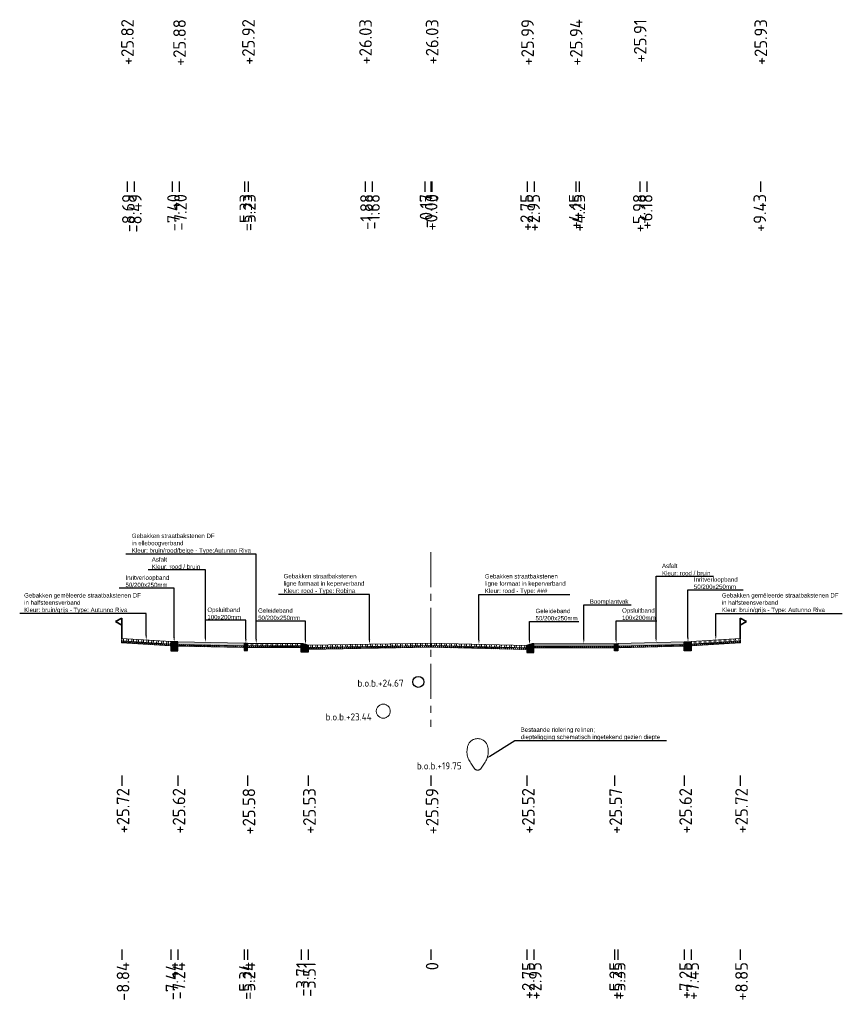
# Model space of a CAD drawing. Header units: metres. Extents: x 198530 to 198748, y 355169 to 355318.
# Tile 8 of 37: x 198570 to 198594, y 355213 to 355241. Entities that reach past the tile are written whole.
import ezdxf
from ezdxf import colors
from ezdxf.entities.mleader import LeaderData, LeaderLine
from ezdxf.math import Vec2, Vec3

# ---------------------------------------------------------------- set-up
doc = ezdxf.new("R2010")
doc.units = ezdxf.units.M
doc.linetypes.add('AM-AS', pattern=[16, 10, -2, 2, -2])
doc.linetypes.add('RI-GWA', pattern=[18.45, 6, -1.8, 1.75, -1.8, 1.75, -1.8, 1.75, -1.8])
doc.layers.get('Defpoints').update_dxf_attribs({"lineweight": 25})
for name, color, linetype, lineweight in [('B-WE-RI-GWA-BESTAANDE RIOLERING', 252, 'RI-GWA', 18), ('C3D-LABELS', 7, 'Continuous', 25), ('N-WE-AM-AS-G', 10, 'AM-AS', 18), ('N-WE-VH-VERHARDING_FUNDERING-G', 7, 'Continuous', 35), ('X-XX-AL-T25', 7, 'Continuous', 25)]:
    doc.layers.add(name, color=color, linetype=linetype, lineweight=lineweight)
doc.layers.add('N-WE-AL-DETAIL-G', color=7, linetype='Continuous')
doc.layers.add('N-WE-RI-DWA-NIEUWE RIOLERING', color=7, linetype='Continuous')
doc.styles.add('NLCS-ISO', font='NLCS-ISO.ttf')
doc.styles.add('NLCS-ISO-M200-T25', font='NLCS-ISO.ttf', dxfattribs={"height": 0.5})
doc.styles.add('NLCS-ISO-M50-T25', font='NLCS-ISO.ttf', dxfattribs={"height": 0.125})
pattern_1 = [(60, (-3613.88653, -302.51122), (-0.0433012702, 0.025), []), (120, (-3613.88653, -302.51122), (-0.0433012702, -0.025), [])]

# ---------------------------------------------------------------- blocks, each defined once
blk = doc.blocks.new('Geleideband_5-20x25')
at = {"layer": 'N-WE-AL-DETAIL-G'}
h = blk.add_hatch(color=252, dxfattribs=at)
h.dxf.hatch_style = 1
h.paths.add_polyline_path([(0.2, -0.25), (0, -0.25), (0, 0), (0.05, 0), (0.2, -0.05)])
blk.add_lwpolyline([(0.2, -0.25), (0, -0.25), (0, 0), (0.05, 0), (0.2, -0.05)], close=True)
blk = doc.blocks.new('*U87')
at = {"lineweight": 9}
h = blk.add_hatch(dxfattribs=at)
h.set_pattern_fill('ANSI32', color=252, scale=0.015, angle=47)
h.paths.add_polyline_path([(0, 0), (-3.509, -0.088), (-3.509, -0.158), (0.001, -0.07)])
h = blk.add_hatch(dxfattribs=at)
h.set_pattern_fill('AVH-ASFALT', color=252, scale=0.05, pattern_type=2)
h.set_pattern_definition(pattern_1)
h.paths.add_polyline_path([(0.001, -0.07), (-3.509, -0.158), (-3.509, -0.208), (0.001, -0.12)])
for points in [[(0.001, -0.12), (-3.509, -0.208), (-3.509, -0.088), (0, 0)], [(0.001, -0.07), (-3.509, -0.158)]]:
    blk.add_lwpolyline(points, dxfattribs=at)
at = {"layer": 'Defpoints', "color": 6, "lineweight": 9}
for points in [[(0, 0), (-3.509, -0.088), (-3.509, -0.158), (0.001, -0.07)], [(0.001, -0.07), (-3.509, -0.158), (-3.509, -0.208), (0.001, -0.12)]]:
    blk.add_lwpolyline(points, close=True, dxfattribs=at)
blk = doc.blocks.new('Opsluitband_100x200')
at = {"layer": 'N-WE-AL-DETAIL-G'}
h = blk.add_hatch(color=252, dxfattribs=at)
h.dxf.hatch_style = 1
h.paths.add_polyline_path([(0.1, 0), (0, 0), (0, -0.2), (0.1, -0.2)])
blk.add_lwpolyline([(0, -0.2), (0, 0), (0.1, 0), (0.1, -0.2)], close=True)
blk = doc.blocks.new('*U103')
at = {"lineweight": 9}
h = blk.add_hatch(color=252, dxfattribs=at)
h.dxf.hatch_style = 1
h.paths.add_polyline_path([(0, 0), (-1.9, -0.048), (-1.899, -0.117), (0.001, -0.07)])
h = blk.add_hatch(dxfattribs=at)
h.set_pattern_fill('AVH-ASFALT', color=252, scale=0.05, pattern_type=2)
h.set_pattern_definition(pattern_1)
h.paths.add_polyline_path([(0.001, -0.07), (-1.899, -0.117), (-1.899, -0.167), (0.001, -0.12)])
for points in [[(0.001, -0.12), (-1.899, -0.167), (-1.9, -0.048), (0, 0)], [(0.001, -0.07), (-1.899, -0.117)]]:
    blk.add_lwpolyline(points, dxfattribs=at)
at = {"layer": 'Defpoints', "color": 6, "lineweight": 9}
for points in [[(0, 0), (-1.9, -0.048), (-1.899, -0.117), (0.001, -0.07)], [(0.001, -0.07), (-1.899, -0.117), (-1.899, -0.167), (0.001, -0.12)]]:
    blk.add_lwpolyline(points, close=True, dxfattribs=at)
blk = doc.blocks.new('Inritverloopband_20x25')
at = {"layer": 'N-WE-AL-DETAIL-G'}
h = blk.add_hatch(color=252, dxfattribs=at)
h.dxf.hatch_style = 1
h.paths.add_polyline_path([(0.2, -0.25), (0, -0.25), (0, 0), (0.2, 0)])
blk.add_lwpolyline([(0.2, -0.25), (0, -0.25), (0, 0), (0.2, 0)], close=True)
blk.add_lwpolyline([(0.2, 0), (0.2, 0.01)])
blk = doc.blocks.new('*U22')
at = {"lineweight": 9}
h = blk.add_hatch(dxfattribs=at)
h.set_pattern_fill('ANSI32', color=252, scale=0.015, angle=47)
h.paths.add_polyline_path([(0, 0), (-1.402, -0.035), (-1.401, -0.105), (0.001, -0.07)])
h = blk.add_hatch(dxfattribs=at)
h.set_pattern_fill('AVH-ASFALT', color=252, scale=0.05, pattern_type=2)
h.set_pattern_definition(pattern_1)
h.paths.add_polyline_path([(0.001, -0.07), (-1.401, -0.105), (-1.401, -0.155), (0.001, -0.12)])
for points in [[(0.001, -0.12), (-1.401, -0.155), (-1.402, -0.035), (0, 0)], [(0.001, -0.07), (-1.401, -0.105)]]:
    blk.add_lwpolyline(points, dxfattribs=at)
at = {"layer": 'Defpoints', "color": 6, "lineweight": 9}
for points in [[(0, 0), (-1.402, -0.035), (-1.401, -0.105), (0.001, -0.07)], [(0.001, -0.07), (-1.401, -0.105), (-1.401, -0.155), (0.001, -0.12)]]:
    blk.add_lwpolyline(points, close=True, dxfattribs=at)
blk = doc.blocks.new('OBJ_Grens')
at = {"layer": 'N-WE-VH-VERHARDING_FUNDERING-G'}
for p, q in [((0, 0), (0, 0.586)), ((0, 0.586), (0.179, 0.496)), ((0.179, 0.496), (0, 0.386))]:
    blk.add_line(p, q, dxfattribs=at)
blk = doc.blocks.new('*U14')
at = {"lineweight": 9}
h = blk.add_hatch(dxfattribs=at)
h.set_pattern_fill('ANSI32', color=252, scale=0.015, angle=47)
h.paths.add_polyline_path([(0, 0), (-2.75, -0.069), (-2.749, -0.139), (0.001, -0.07)])
h = blk.add_hatch(dxfattribs=at)
h.set_pattern_fill('AVH-ASFALT', color=252, scale=0.05, pattern_type=2)
h.set_pattern_definition(pattern_1)
h.paths.add_polyline_path([(0.001, -0.07), (-2.749, -0.139), (-2.749, -0.189), (0.001, -0.12)])
for points in [[(0.001, -0.12), (-2.749, -0.189), (-2.75, -0.069), (0, 0)], [(0.001, -0.07), (-2.749, -0.139)]]:
    blk.add_lwpolyline(points, dxfattribs=at)
at = {"layer": 'Defpoints', "color": 6, "lineweight": 9}
for points in [[(0, 0), (-2.75, -0.069), (-2.749, -0.139), (0.001, -0.07)], [(0.001, -0.07), (-2.749, -0.139), (-2.749, -0.189), (0.001, -0.12)]]:
    blk.add_lwpolyline(points, close=True, dxfattribs=at)
blk = doc.blocks.new('*U110')
at = {"lineweight": 9}
h = blk.add_hatch(dxfattribs=at)
h.set_pattern_fill('GRAVEL', color=252, scale=0.005)
h.paths.add_polyline_path([(0, 0), (-2.3, -0.057), (-2.299, -0.127), (0.001, -0.07)])
h = blk.add_hatch(dxfattribs=at)
h.set_pattern_fill('AVH-ASFALT', color=252, scale=0.05, pattern_type=2)
h.set_pattern_definition(pattern_1)
h.paths.add_polyline_path([(0.001, -0.07), (-2.299, -0.127), (-2.299, -0.177), (0.001, -0.12)])
for points in [[(0.001, -0.12), (-2.299, -0.177), (-2.3, -0.057), (0, 0)], [(0.001, -0.07), (-2.299, -0.127)]]:
    blk.add_lwpolyline(points, dxfattribs=at)
at = {"layer": 'Defpoints', "color": 6, "lineweight": 9}
for points in [[(0, 0), (-2.3, -0.057), (-2.299, -0.127), (0.001, -0.07)], [(0.001, -0.07), (-2.299, -0.127), (-2.299, -0.177), (0.001, -0.12)]]:
    blk.add_lwpolyline(points, close=True, dxfattribs=at)
blk = doc.blocks.new('*U88')
at = {"lineweight": 9}
h = blk.add_hatch(dxfattribs=at)
h.set_pattern_fill('ANSI32', color=252, scale=0.015, angle=47)
h.paths.add_polyline_path([(0, 0), (-1.53, -0.038), (-1.529, -0.108), (0.001, -0.07)])
h = blk.add_hatch(dxfattribs=at)
h.set_pattern_fill('AVH-ASFALT', color=252, scale=0.05, pattern_type=2)
h.set_pattern_definition(pattern_1)
h.paths.add_polyline_path([(0.001, -0.07), (-1.529, -0.108), (-1.529, -0.158), (0.001, -0.12)])
for points in [[(0.001, -0.12), (-1.529, -0.158), (-1.53, -0.038), (0, 0)], [(0.001, -0.07), (-1.529, -0.108)]]:
    blk.add_lwpolyline(points, dxfattribs=at)
at = {"layer": 'Defpoints', "color": 6, "lineweight": 9}
for points in [[(0, 0), (-1.53, -0.038), (-1.529, -0.108), (0.001, -0.07)], [(0.001, -0.07), (-1.529, -0.108), (-1.529, -0.158), (0.001, -0.12)]]:
    blk.add_lwpolyline(points, close=True, dxfattribs=at)

msp = doc.modelspace()

# ---------------------------------------------------------------- linework, layer by layer
at = {"layer": 'B-WE-RI-GWA-BESTAANDE RIOLERING'}
msp.add_lwpolyline([(198583.022, 355219.989), (198582.901, 355220.161, -0.266628), (198582.837, 355220.702, -0.62829), (198583.374, 355220.678, -0.238625), (198583.299, 355220.161), (198583.178, 355219.989, -0.38881)], format="xyb", close=True, dxfattribs=at)
msp.add_circle((198580.4, 355221.645), 0.2, dxfattribs=at)
at = {"layer": 'C3D-LABELS', "color": 7, "linetype": 'Continuous', "lineweight": 25}
for p, q in [((198573.072, 355236.802), (198573.072, 355236.502)), ((198573.272, 355236.802), (198573.272, 355236.502)), ((198574.362, 355236.802), (198574.362, 355236.502)), ((198574.562, 355236.802), (198574.562, 355236.502)), ((198576.432, 355236.802), (198576.432, 355236.502)), ((198576.532, 355236.802), (198576.532, 355236.502)), ((198579.882, 355236.802), (198579.882, 355236.502)), ((198580.082, 355236.802), (198580.082, 355236.502)), ((198581.587, 355236.802), (198581.587, 355236.502)), ((198581.76, 355236.802), (198581.76, 355236.502)), ((198581.787, 355236.802), (198581.787, 355236.502)), ((198584.517, 355236.802), (198584.517, 355236.502)), ((198584.717, 355236.802), (198584.717, 355236.502)), ((198585.907, 355236.802), (198585.907, 355236.502)), ((198586.007, 355236.802), (198586.007, 355236.502)), ((198587.737, 355236.802), (198587.737, 355236.502)), ((198587.937, 355236.802), (198587.937, 355236.502)), ((198591.187, 355236.802), (198591.187, 355236.502)), ((198572.919, 355219.805), (198572.919, 355219.505)), ((198574.519, 355219.805), (198574.519, 355219.505)), ((198576.52, 355219.805), (198576.52, 355219.505)), ((198578.25, 355219.805), (198578.25, 355219.505)), ((198581.76, 355219.805), (198581.76, 355219.505)), ((198584.51, 355219.805), (198584.51, 355219.505)), ((198587.01, 355219.805), (198587.01, 355219.505)), ((198589.01, 355219.805), (198589.01, 355219.505)), ((198590.61, 355219.805), (198590.61, 355219.505)), ((198572.919, 355214.827), (198572.919, 355214.527)), ((198574.319, 355214.827), (198574.319, 355214.527)), ((198574.519, 355214.827), (198574.519, 355214.527)), ((198576.42, 355214.827), (198576.42, 355214.527)), ((198576.52, 355214.827), (198576.52, 355214.527)), ((198578.05, 355214.827), (198578.05, 355214.527)), ((198578.25, 355214.827), (198578.25, 355214.527)), ((198581.76, 355214.827), (198581.76, 355214.527)), ((198584.51, 355214.827), (198584.51, 355214.527)), ((198584.71, 355214.827), (198584.71, 355214.527)), ((198587.01, 355214.827), (198587.01, 355214.527)), ((198587.11, 355214.827), (198587.11, 355214.527)), ((198589.01, 355214.827), (198589.01, 355214.527)), ((198589.21, 355214.827), (198589.21, 355214.527)), ((198590.61, 355214.827), (198590.61, 355214.527))]:
    msp.add_line(p, q, dxfattribs=at)
at = {"layer": 'N-WE-AM-AS-G', "ltscale": 0.1}
msp.add_lwpolyline([(198581.76, 355226.197), (198581.76, 355221.197)], dxfattribs=at)
at = {"layer": 'N-WE-RI-DWA-NIEUWE RIOLERING'}
msp.add_circle((198581.4, 355222.482), 0.158, dxfattribs=at)

# ---------------------------------------------------------------- block references
at = {"layer": 'N-WE-AL-DETAIL-G', "xscale": -1}
for name, p in [('OBJ_Grens', (198572.919, 355223.716)), ('Inritverloopband_20x25', (198574.519, 355223.624)), ('Opsluitband_100x200', (198576.52, 355223.584)), ('*U14', (198581.76, 355223.594)), ('Geleideband_5-20x25', (198584.71, 355223.575))]:
    msp.add_blockref(name, p, dxfattribs=at)
at = {"layer": 'N-WE-AL-DETAIL-G'}
for name, p in [('OBJ_Grens', (198590.61, 355223.716)), ('Geleideband_5-20x25', (198578.05, 355223.584)), ('Inritverloopband_20x25', (198589.01, 355223.624))]:
    msp.add_blockref(name, p, dxfattribs=at)
at = {"layer": 'N-WE-AL-DETAIL-G', "xscale": -1}
for name, p, rotation in [('*U22', (198572.919, 355223.724), 357.7699552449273), ('*U103', (198574.52, 355223.624), 0.3015308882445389), ('*U88', (198576.52, 355223.584), 1.425156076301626)]:
    msp.add_blockref(name, p, dxfattribs=dict(at, rotation=rotation))
at = {"layer": 'N-WE-AL-DETAIL-G'}
for name, p, rotation in [('*U87', (198581.76, 355223.594), 359.5464090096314), ('*U110', (198587.011, 355223.574), 358.5634906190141), ('Opsluitband_100x200', (198587.01, 355223.574), 0.0002486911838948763), ('*U103', (198589.01, 355223.624), 0.0002486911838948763), ('*U22', (198590.61, 355223.724), 2.230044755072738)]:
    msp.add_blockref(name, p, dxfattribs=dict(at, rotation=rotation))

# ---------------------------------------------------------------- texts
at = {"layer": 'B-WE-RI-GWA-BESTAANDE RIOLERING', "char_height": 0.2, "attachment_point": 1, "style": 'NLCS-ISO-M200-T25'}
for s, insert in [('b.o.b.+23.44', (198578.746, 355221.58)), ('b.o.b.+19.75', (198581.361, 355220.179))]:
    msp.add_mtext_dynamic_manual_height_columns(s, width=1.70356, gutter_width=2.5, heights=[0.543], dxfattribs=dict(at, insert=insert))
at = {"layer": 'C3D-LABELS', "color": 7, "linetype": 'Continuous', "lineweight": 25, "char_height": 0.36, "attachment_point": 6, "rotation": 90, "style": 'NLCS-ISO'}
for s, insert in [('+25.82', (198573.082, 355241.443)), ('+25.88', (198574.572, 355241.443)), ('+25.92', (198576.542, 355241.443)), ('+26.03', (198579.892, 355241.443)), ('+26.03', (198581.797, 355241.443)), ('+25.99', (198584.527, 355241.443)), ('+25.94', (198585.917, 355241.443)), ('+25.91', (198587.747, 355241.443)), ('+25.93', (198591.197, 355241.443)), ('-8.69', (198573.109, 355236.441)), ('-8.49', (198573.309, 355236.441)), ('-7.40', (198574.399, 355236.441)), ('-7.20', (198574.599, 355236.441)), ('-5.33', (198576.469, 355236.441)), ('-5.23', (198576.569, 355236.441)), ('-1.88', (198579.919, 355236.441)), ('-1.68', (198580.119, 355236.441)), ('-0.17', (198581.624, 355236.441)), ('+0.03', (198581.77, 355236.441)), ('0', (198581.797, 355236.441)), ('+2.75', (198584.5, 355236.441)), ('+2.95', (198584.7, 355236.441)), ('+4.15', (198585.89, 355236.441)), ('+4.25', (198585.99, 355236.441)), ('+5.98', (198587.72, 355236.441)), ('+6.18', (198587.92, 355236.441)), ('+9.43', (198591.17, 355236.441)), ('+25.72', (198572.956, 355219.443)), ('+25.62', (198574.556, 355219.443)), ('+25.58', (198576.557, 355219.443)), ('+25.53', (198578.287, 355219.443)), ('+25.59', (198581.797, 355219.443)), ('+25.52', (198584.547, 355219.443)), ('+25.57', (198587.047, 355219.443)), ('+25.62', (198589.047, 355219.443)), ('+25.72', (198590.647, 355219.443)), ('-8.84', (198572.956, 355214.466)), ('-7.44', (198574.356, 355214.466)), ('-7.24', (198574.556, 355214.466)), ('-5.34', (198576.457, 355214.466)), ('-5.24', (198576.557, 355214.466)), ('-3.71', (198578.087, 355214.466)), ('-3.51', (198578.287, 355214.466)), ('0', (198581.797, 355214.466)), ('+2.75', (198584.547, 355214.466)), ('+2.95', (198584.747, 355214.466)), ('+5.25', (198587.047, 355214.466)), ('+5.35', (198587.147, 355214.466)), ('+7.25', (198589.047, 355214.466)), ('+7.45', (198589.247, 355214.466)), ('+8.85', (198590.647, 355214.466))]:
    msp.add_mtext(s, dxfattribs=dict(at, insert=insert))
at = {"layer": 'N-WE-RI-DWA-NIEUWE RIOLERING', "insert": (198579.661, 355222.546), "char_height": 0.2, "attachment_point": 1, "style": 'NLCS-ISO-M200-T25'}
msp.add_mtext_dynamic_manual_height_columns('b.o.b.+24.67', width=1.70356, gutter_width=2.5, heights=[0.543], dxfattribs=at)

# ---------------------------------------------------------------- leaders
at = {"layer": 'X-XX-AL-T25'}
ml = msp.add_multileader_mtext('Standard', dxfattribs=at)
ml.set_content('{\\fArial|b0|i0|c0|p34;Gebakken straatbakstenen DF \\Pin elleboogverband\\PKleur: bruin/rood/beige - Type:Autunno Riva}', color=256, style='NLCS-ISO-M50-T25')
ml.set_leader_properties(color=256, linetype='ByLayer', lineweight=-1)
ml.build(insert=Vec2(0, 0))
ml.multileader.update_dxf_attribs({"text_left_attachment_type": 5, "text_right_attachment_type": 5, "dogleg_length": 0.125, "arrow_head_size": 0.125})
ctx = ml.context
ctx.base_point, ctx.char_height, ctx.arrow_head_size, ctx.landing_gap_size, ctx.plane_origin = Vec3(198573.163, 355226.141), 0.125, 0.125, 0.045, Vec3(198577.284, 355223.931)
ctx.left_attachment, ctx.right_attachment = 5, 5
notes = []
notes.append((ctx, [(1, (1, 1, 0), (198576.765, 355226.141), (-1, 0), 0.125, [(0, [(198576.765, 355223.583)], 0, [])])]))
ctx.mtext.insert, ctx.mtext.flow_direction = Vec3(198573.208, 355226.724), 5
ml = msp.add_multileader_mtext('Standard', dxfattribs=at)
ml.set_content('{\\fArial|b0|i0|c0|p34;Asfalt\\PKleur: rood / bruin}', color=256, style='NLCS-ISO-M50-T25')
ml.set_leader_properties(color=256, linetype='ByLayer', lineweight=-1)
ml.build(insert=Vec2(0, 0))
ml.multileader.update_dxf_attribs({"text_left_attachment_type": 5, "text_right_attachment_type": 5, "dogleg_length": 0.125, "arrow_head_size": 0.125})
ctx = ml.context
ctx.base_point, ctx.char_height, ctx.arrow_head_size, ctx.landing_gap_size, ctx.plane_origin = Vec3(198573.733, 355225.687), 0.125, 0.125, 0.045, Vec3(198575.831, 355223.983)
ctx.left_attachment, ctx.right_attachment = 5, 5
notes.append((ctx, [(1, (1, 1, 0), (198575.312, 355225.687), (-1, 0), 0.125, [(0, [(198575.312, 355223.617)], 0, [])])]))
ctx.mtext.insert, ctx.mtext.flow_direction = Vec3(198573.778, 355226.049), 5
ml = msp.add_multileader_mtext('Standard', dxfattribs=at)
ml.set_content('{\\fArial|b0|i0|c0|p34;Asfalt\\PKleur: rood / bruin}', color=256, style='NLCS-ISO-M50-T25')
ml.set_leader_properties(color=256, linetype='ByLayer', lineweight=-1)
ml.build(insert=Vec2(0, 0))
ml.multileader.update_dxf_attribs({"text_left_attachment_type": 5, "text_right_attachment_type": 5, "dogleg_length": 0.125, "arrow_head_size": 0.125})
ctx = ml.context
ctx.base_point, ctx.char_height, ctx.arrow_head_size, ctx.landing_gap_size, ctx.plane_origin = Vec3(198588.328, 355225.503), 0.125, 0.125, 0.045, Vec3(198588.722, 355223.956)
ctx.left_attachment, ctx.right_attachment = 5, 5
notes.append((ctx, [(0, (1, 1, 0), (198588.203, 355225.503), (1, 0), 0.125, [(0, [(198588.203, 355223.608)], 0, [])])]))
ctx.mtext.insert, ctx.mtext.flow_direction = Vec3(198588.373, 355225.865), 5
ml = msp.add_multileader_mtext('Standard', dxfattribs=at)
ml.set_content('{\\fArial|b0|i0|c0|p34;Inritverloopband \\P50/200x250mm}', color=256, style='NLCS-ISO-M50-T25')
ml.set_leader_properties(color=256, linetype='ByLayer', lineweight=-1)
ml.build(insert=Vec2(0, 0))
ml.multileader.update_dxf_attribs({"text_left_attachment_type": 5, "text_right_attachment_type": 5, "dogleg_length": 0.125, "arrow_head_size": 0.125})
ctx = ml.context
ctx.base_point, ctx.char_height, ctx.arrow_head_size, ctx.landing_gap_size, ctx.plane_origin = Vec3(198572.981, 355225.166), 0.125, 0.125, 0.045, Vec3(198574.938, 355223.972)
ctx.left_attachment, ctx.right_attachment = 5, 5
notes.append((ctx, [(1, (1, 1, 0), (198574.419, 355225.166), (-1, 0), 0.125, [(0, [(198574.419, 355223.624)], 0, [])])]))
ctx.mtext.insert, ctx.mtext.flow_direction = Vec3(198573.026, 355225.527), 5
ml = msp.add_multileader_mtext('Standard', dxfattribs=at)
ml.set_content('{\\fArial|b0|i0|c0|p34;Gebakken straatbakstenen \\Pligne formaat in keperverband\\PKleur: rood - Type: Robina}', color=256, style='NLCS-ISO-M50-T25')
ml.set_leader_properties(color=256, linetype='ByLayer', lineweight=-1)
ml.build(insert=Vec2(0, 0))
ml.multileader.update_dxf_attribs({"text_left_attachment_type": 5, "text_right_attachment_type": 5, "dogleg_length": 0.125, "arrow_head_size": 0.125})
ctx = ml.context
ctx.base_point, ctx.char_height, ctx.arrow_head_size, ctx.landing_gap_size, ctx.plane_origin = Vec3(198577.504, 355224.986), 0.125, 0.125, 0.045, Vec3(198580.525, 355223.912)
ctx.left_attachment, ctx.right_attachment = 5, 5
notes.append((ctx, [(1, (1, 1, 0), (198580.005, 355224.986), (-1, 0), 0.125, [(0, [(198580.005, 355223.564)], 0, [])])]))
ctx.mtext.insert, ctx.mtext.flow_direction = Vec3(198577.549, 355225.569), 5
ml = msp.add_multileader_mtext('Standard', dxfattribs=at)
ml.set_content('{\\fArial|b0|i0|c0|p34;Gebakken straatbakstenen \\Pligne formaat in keperverband\\PKleur: rood - Type: ###}', color=256, style='NLCS-ISO-M50-T25')
ml.set_leader_properties(color=256, linetype='ByLayer', lineweight=-1)
ml.build(insert=Vec2(0, 0))
ml.multileader.update_dxf_attribs({"text_left_attachment_type": 5, "text_right_attachment_type": 5, "dogleg_length": 0.125, "arrow_head_size": 0.125})
ctx = ml.context
ctx.base_point, ctx.char_height, ctx.arrow_head_size, ctx.landing_gap_size, ctx.plane_origin = Vec3(198583.26, 355224.981), 0.125, 0.125, 0.045, Vec3(198583.654, 355223.907)
ctx.left_attachment, ctx.right_attachment = 5, 5
notes.append((ctx, [(0, (1, 1, 0), (198583.135, 355224.981), (1, 0), 0.125, [(0, [(198583.135, 355223.559)], 0, [])])]))
ctx.mtext.insert, ctx.mtext.flow_direction = Vec3(198583.305, 355225.566), 5
ml = msp.add_multileader_mtext('Standard', dxfattribs=at)
ml.set_content('{\\fArial|b0|i0|c0|p34;Inritverloopband \\P50/200x250mm}', color=256, style='NLCS-ISO-M50-T25')
ml.set_leader_properties(color=256, linetype='ByLayer', lineweight=-1)
ml.build(insert=Vec2(0, 0))
ml.multileader.update_dxf_attribs({"text_left_attachment_type": 5, "text_right_attachment_type": 5, "dogleg_length": 0.125, "arrow_head_size": 0.125})
ctx = ml.context
ctx.base_point, ctx.char_height, ctx.arrow_head_size, ctx.landing_gap_size, ctx.plane_origin = Vec3(198589.24, 355225.115), 0.125, 0.125, 0.045, Vec3(198589.634, 355223.971)
ctx.left_attachment, ctx.right_attachment = 5, 5
notes.append((ctx, [(0, (1, 1, 0), (198589.115, 355225.115), (1, 0), 0.125, [(0, [(198589.115, 355223.623)], 0, [])])]))
ctx.mtext.insert, ctx.mtext.flow_direction = Vec3(198589.285, 355225.475), 5
ml = msp.add_multileader_mtext('Standard', dxfattribs=at)
ml.set_content('{\\fArial|b0|i0|c0|p34;Gebakken gemêleerde straatbakstenen DF \\Pin halfsteensverband\\PKleur: bruin/grijs - Type: Autunno Riva}', color=256, style='NLCS-ISO-M50-T25')
ml.set_leader_properties(color=256, linetype='ByLayer', lineweight=-1)
ml.build(insert=Vec2(0, 0))
ml.multileader.update_dxf_attribs({"text_left_attachment_type": 5, "text_right_attachment_type": 5, "dogleg_length": 0.125, "arrow_head_size": 0.125})
ctx = ml.context
ctx.base_point, ctx.char_height, ctx.arrow_head_size, ctx.landing_gap_size, ctx.plane_origin = Vec3(198570.082, 355224.436), 0.125, 0.125, 0.045, Vec3(198572.062, 355223.97)
ctx.left_attachment, ctx.right_attachment = 5, 5
notes.append((ctx, [(1, (1, 1, 0), (198573.619, 355224.436), (-1, 0), 0.125, [(0, [(198573.619, 355223.68)], 0, [])])]))
ctx.mtext.insert, ctx.mtext.flow_direction = Vec3(198570.127, 355225.021), 5
ml = msp.add_multileader_mtext('Standard', dxfattribs=at)
ml.set_content('{\\fArial|b0|i0|c0|p34;Gebakken gemêleerde straatbakstenen DF \\Pin halfsteensverband\\PKleur: bruin/grijs - Type: Autunno Riva}', color=256, style='NLCS-ISO-M50-T25')
ml.set_leader_properties(color=256, linetype='ByLayer', lineweight=-1)
ml.build(insert=Vec2(0, 0))
ml.multileader.update_dxf_attribs({"text_left_attachment_type": 5, "text_right_attachment_type": 5, "dogleg_length": 0.125, "arrow_head_size": 0.125})
ctx = ml.context
ctx.base_point, ctx.char_height, ctx.arrow_head_size, ctx.landing_gap_size, ctx.plane_origin = Vec3(198590.036, 355224.436), 0.125, 0.125, 0.045, Vec3(198588.354, 355223.97)
ctx.left_attachment, ctx.right_attachment = 5, 5
notes.append((ctx, [(0, (1, 1, 0), (198589.911, 355224.436), (1, 0), 0.125, [(0, [(198589.911, 355223.68)], 0, [])])]))
ctx.mtext.insert, ctx.mtext.flow_direction = Vec3(198590.081, 355225.021), 5
ml = msp.add_multileader_mtext('Standard', dxfattribs=at)
ml.set_content('{\\fArial|b0|i0|c0|p34;Opsluitband\\P100x200mm}', color=256, style='NLCS-ISO-M50-T25')
ml.set_leader_properties(color=256, linetype='ByLayer', lineweight=-1)
ml.build(insert=Vec2(0, 0))
ml.multileader.update_dxf_attribs({"text_left_attachment_type": 5, "text_right_attachment_type": 5, "dogleg_length": 0.125, "arrow_head_size": 0.125})
ctx = ml.context
ctx.base_point, ctx.char_height, ctx.arrow_head_size, ctx.landing_gap_size, ctx.plane_origin = Vec3(198575.324, 355224.246), 0.125, 0.125, 0.045, Vec3(198576.989, 355223.932)
ctx.left_attachment, ctx.right_attachment = 5, 5
notes.append((ctx, [(1, (1, 1, 0), (198576.47, 355224.246), (-1, 0), 0.125, [(0, [(198576.47, 355223.584)], 0, [])])]))
ctx.mtext.insert, ctx.mtext.flow_direction = Vec3(198575.369, 355224.607), 5
ml = msp.add_multileader_mtext('Standard', dxfattribs=at)
ml.set_content('{\\fArial|b0|i0|c0|p34;Boomplantvak}', color=256, style='NLCS-ISO-M50-T25')
ml.set_leader_properties(color=256, linetype='ByLayer', lineweight=-1)
ml.build(insert=Vec2(0, 0))
ml.multileader.update_dxf_attribs({"text_left_attachment_type": 5, "text_right_attachment_type": 5, "dogleg_length": 0.125, "arrow_head_size": 0.125})
ctx = ml.context
ctx.base_point, ctx.char_height, ctx.arrow_head_size, ctx.landing_gap_size, ctx.plane_origin = Vec3(198586.261, 355224.685), 0.125, 0.125, 0.045, Vec3(198586.655, 355223.927)
ctx.left_attachment, ctx.right_attachment = 5, 5
notes.append((ctx, [(0, (1, 1, 0), (198586.136, 355224.685), (1, 0), 0.125, [(0, [(198586.136, 355223.579)], 0, [])])]))
ctx.mtext.insert, ctx.mtext.flow_direction = Vec3(198586.306, 355224.845), 5
ml = msp.add_multileader_mtext('Standard', dxfattribs=at)
ml.set_content('{\\fArial|b0|i0|c0|p34;Opsluitband\\P100x200mm}', color=256, style='NLCS-ISO-M50-T25')
ml.set_leader_properties(color=256, linetype='ByLayer', lineweight=-1)
ml.build(insert=Vec2(0, 0))
ml.multileader.update_dxf_attribs({"text_left_attachment_type": 5, "text_right_attachment_type": 5, "dogleg_length": 0.125, "arrow_head_size": 0.125})
ctx = ml.context
ctx.base_point, ctx.char_height, ctx.arrow_head_size, ctx.landing_gap_size, ctx.plane_origin = Vec3(198587.185, 355224.227), 0.125, 0.125, 0.045, Vec3(198587.579, 355223.922)
ctx.left_attachment, ctx.right_attachment = 5, 5
notes.append((ctx, [(0, (1, 1, 0), (198587.06, 355224.227), (1, 0), 0.125, [(0, [(198587.06, 355223.574)], 0, [])])]))
ctx.mtext.insert, ctx.mtext.flow_direction = Vec3(198587.23, 355224.588), 5
ml = msp.add_multileader_mtext('Standard', dxfattribs=at)
ml.set_content('{\\fArial|b0|i0|c0|p34;Geleideband\\P50/200x250mm}', color=256, style='NLCS-ISO-M50-T25')
ml.set_leader_properties(color=256, linetype='ByLayer', lineweight=-1)
ml.build(insert=Vec2(0, 0))
ml.multileader.update_dxf_attribs({"text_left_attachment_type": 5, "text_right_attachment_type": 5, "dogleg_length": 0.125, "arrow_head_size": 0.125})
ctx = ml.context
ctx.base_point, ctx.char_height, ctx.arrow_head_size, ctx.landing_gap_size, ctx.plane_origin = Vec3(198576.775, 355224.221), 0.125, 0.125, 0.045, Vec3(198578.694, 355223.907)
ctx.left_attachment, ctx.right_attachment = 5, 5
notes.append((ctx, [(1, (1, 1, 0), (198578.175, 355224.221), (-1, 0), 0.125, [(0, [(198578.175, 355223.559)], 0, [])])]))
ctx.mtext.insert, ctx.mtext.flow_direction = Vec3(198576.82, 355224.584), 5
ml = msp.add_multileader_mtext('Standard', dxfattribs=at)
ml.set_content('{\\fArial|b0|i0|c0|p34;Geleideband\\P50/200x250mm}', color=256, style='NLCS-ISO-M50-T25')
ml.set_leader_properties(color=256, linetype='ByLayer', lineweight=-1)
ml.build(insert=Vec2(0, 0))
ml.multileader.update_dxf_attribs({"text_left_attachment_type": 5, "text_right_attachment_type": 5, "dogleg_length": 0.125, "arrow_head_size": 0.125})
ctx = ml.context
ctx.base_point, ctx.char_height, ctx.arrow_head_size, ctx.landing_gap_size, ctx.plane_origin = Vec3(198584.71, 355224.212), 0.125, 0.125, 0.045, Vec3(198585.104, 355223.898)
ctx.left_attachment, ctx.right_attachment = 5, 5
notes.append((ctx, [(0, (1, 1, 0), (198584.585, 355224.212), (1, 0), 0.125, [(0, [(198584.585, 355223.55)], 0, [])])]))
ctx.mtext.insert, ctx.mtext.flow_direction = Vec3(198584.755, 355224.574), 5
ml = msp.add_multileader_mtext('Standard', dxfattribs=at)
ml.set_content('{\\fArial|b0|i0|c0|p34;Bestaande riolering relinen;\\Pdiepteligging schematisch ingetekend gezien diepte}', color=256, style='NLCS-ISO-M50-T25')
ml.set_leader_properties(color=256, linetype='ByLayer', lineweight=-1)
ml.build(insert=Vec2(0, 0))
ml.multileader.update_dxf_attribs({"text_left_attachment_type": 5, "text_right_attachment_type": 5, "dogleg_length": 0.125, "arrow_head_size": 0.125})
ctx = ml.context
ctx.base_point, ctx.char_height, ctx.arrow_head_size, ctx.landing_gap_size, ctx.plane_origin = Vec3(198584.286, 355220.808), 0.125, 0.125, 0.045, Vec3(198584.681, 355220.494)
ctx.left_attachment, ctx.right_attachment = 5, 5
notes.append((ctx, [(0, (1, 1, 0), (198584.161, 355220.808), (1, 0), 0.125, [(0, [(198583.345, 355220.291)], 0, [])])]))
ctx.mtext.insert, ctx.mtext.flow_direction = Vec3(198584.331, 355221.178), 5
for ctx, leaders in notes:
    for number, flags, end, landing, length, lines in leaders:
        leader = LeaderData()
        leader.index, (leader.has_last_leader_line, leader.has_dogleg_vector, leader.attachment_direction) = number, flags
        leader.last_leader_point, leader.dogleg_vector, leader.dogleg_length = Vec3(end), Vec3(landing), length
        for number, points, colour, breaks in lines:
            line = LeaderLine()
            line.index, line.vertices, line.color, line.breaks = number, Vec3.list(points), colors.encode_raw_color(colour), breaks
            leader.lines.append(line)
        ctx.leaders.append(leader)

doc.saveas('drawing.dxf')
